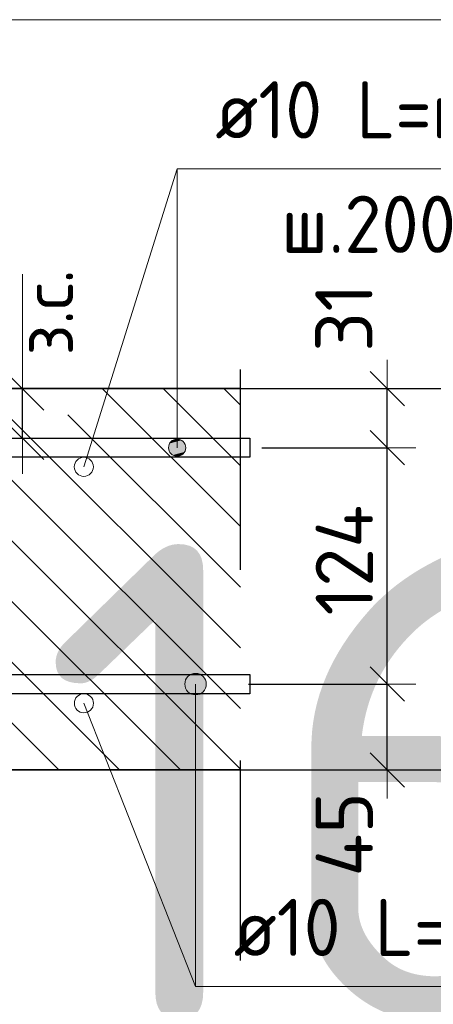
# Model space of a CAD drawing. Header units: metres. Extents: x -38 to 97, y -15 to 21.
# Tile 77 of 89: x 72.542 to 72.758, y 6.355 to 6.872. Entities that reach past the tile are written whole.
import ezdxf

# ---------------------------------------------------------------- set-up
doc = ezdxf.new("R2010")
doc.units = ezdxf.units.M
doc.header["$PDMODE"] = 65
doc.linetypes.add('______4', pattern=[0.135, 0.105, -0.03])
for name, color, linetype, lineweight in [('XR$3$Арм. стержнями верхней зоны', 180, 'Continuous', 35), ('XR$3$Арм. стержнями нижней зоны', 180, 'Continuous', 35), ('XR$3$Арм.стержн. Арматура края', 96, 'Continuous', 35), ('XR$3$Размерная линия (1)', 7, 'Continuous', 13), ('XR$3$Размерная линия_ общее', 7, 'Continuous', 13), ('XR$4$Текст_ примечание', 7, 'Continuous', 13)]:
    doc.layers.add(name, color=color, linetype=linetype, lineweight=lineweight)
doc.styles.add('ISOCPEUR', font='txt')
doc.dimstyles.new('DIMSTYLE_11', dxfattribs={"dimtxt": 0.033, "dimasz": 0.0375, "dimexe": 0, "dimexo": 0, "dimgap": 0.0165, "dimtad": 2, "dimdec": 0, "dimlfac": 1000, "dimrnd": 1, "dimzin": 12, "dimdsep": 46, "dimtxsty": 'ISOCPEUR', "dimblk1": 'ALL_ML_STRICH', "dimblk2": 'ALL_ML_STRICH', "dimsah": 1, "dimcen": 0, "dimclrd": 7, "dimclre": 256, "dimclrt": 7, "dimadec": 0, "dimazin": 0, "dimtfac": 1, "dimtdec": 0, "dimtix": 1, "dimtmove": 2, "dimatfit": 3, "dimfxl": 0, "dimtvp": 1.2, "dimtzin": 0, "dimlwd": 0, "dimlwe": -3, "dimarcsym": 0})
doc.dimstyles.new('DIMSTYLE_12', dxfattribs={"dimtxt": 0.03, "dimasz": 0.03, "dimexe": 0, "dimexo": 0, "dimgap": 0.015, "dimtad": 2, "dimdec": 0, "dimlfac": 1000, "dimrnd": 1, "dimzin": 12, "dimdsep": 46, "dimtxsty": 'ISOCPEUR', "dimblk1": 'ALL_ML_STRICH', "dimblk2": 'ALL_ML_STRICH', "dimsah": 1, "dimcen": 0, "dimclrd": 7, "dimclre": 256, "dimclrt": 7, "dimadec": 0, "dimazin": 0, "dimtfac": 1, "dimtdec": 0, "dimtix": 1, "dimtmove": 2, "dimatfit": 3, "dimfxl": 0, "dimtzin": 0, "dimlwd": 0, "dimlwe": -3, "dimarcsym": 0})
doc.dimstyles.new('DIMSTYLE_14', dxfattribs={"dimtxt": 0.03, "dimasz": 0.03, "dimexe": 0, "dimexo": 0, "dimgap": 0.015, "dimtad": 2, "dimdec": 0, "dimlfac": 1000, "dimrnd": 1, "dimzin": 12, "dimdsep": 46, "dimtxsty": 'ISOCPEUR', "dimblk1": 'ALL_ML_STRICH', "dimblk2": 'ALL_ML_STRICH', "dimsah": 1, "dimcen": 0, "dimclrd": 7, "dimclre": 256, "dimclrt": 7, "dimadec": 0, "dimazin": 0, "dimtfac": 1, "dimtdec": 0, "dimtix": 1, "dimtmove": 2, "dimatfit": 3, "dimfxl": 0, "dimtvp": 1.2, "dimtzin": 0, "dimlwd": 0, "dimlwe": -3, "dimarcsym": 0})
doc.dimstyles.new('DIMSTYLE_8', dxfattribs={"dimtxt": 0.033, "dimasz": 0.0375, "dimexe": 0, "dimexo": 0, "dimgap": 0.0165, "dimtad": 2, "dimdec": 0, "dimlfac": 1000, "dimrnd": 1, "dimzin": 12, "dimdsep": 46, "dimtxsty": 'ISOCPEUR', "dimblk1": 'ALL_ML_STRICH', "dimblk2": 'ALL_ML_STRICH', "dimsah": 1, "dimcen": 0, "dimclrd": 7, "dimclre": 256, "dimclrt": 7, "dimadec": 0, "dimazin": 0, "dimtfac": 1, "dimtdec": 0, "dimtix": 1, "dimtmove": 2, "dimatfit": 3, "dimfxl": 0, "dimtzin": 0, "dimlwd": 0, "dimlwe": -3, "dimarcsym": 0})

# ---------------------------------------------------------------- blocks, each defined once
blk = doc.blocks.new('ALL_ML_STRICH')
at = {"color": 0, "linetype": 'ByBlock', "lineweight": -2}
for p, q in [((0, -0.5), (0, 0.5)), ((-0.3, -0.3), (0.3, 0.3)), ((-1, 0), (0.5, 0))]:
    blk.add_line(p, q, dxfattribs=at)
blk = doc.blocks.new('*D72')
at = {"layer": 'DEFPOINTS', "color": 7, "linetype": 'Continuous', "lineweight": 13, "transparency": 33554687}
for p in [(72.63764, 6.67826), (72.63764, 6.47826), (72.80919, 6.47826)]:
    blk.add_point(p, dxfattribs=at)
at = {"layer": 'XR$3$Размерная линия_ общее', "color": 253, "linetype": 'Continuous', "lineweight": -2, "true_color": 0xa0a0a0, "transparency": 33554687}
for p, q in [((72.65764, 6.67826), (72.80919, 6.67826)), ((72.65764, 6.47826), (72.80919, 6.47826))]:
    blk.add_line(p, q, dxfattribs=at)
at = {"layer": 'XR$3$Размерная линия_ общее', "color": 7, "linetype": 'Continuous', "lineweight": -2, "transparency": 33554687}
blk.add_line((72.80919, 6.47826), (72.80919, 6.67826), dxfattribs=at)
at = {"layer": 'XR$3$Размерная линия_ общее', "color": 7, "linetype": 'Continuous', "lineweight": 13, "transparency": 33554687, "xscale": 0.0375, "yscale": 0.0375, "zscale": 0.0375}
for p, rotation in [((72.80919, 6.67826), 90), ((72.80919, 6.47826), 270)]:
    blk.add_blockref('ALL_ML_STRICH', p, dxfattribs=dict(at, rotation=rotation))
at = {"layer": 'XR$3$Размерная линия_ общее', "color": 7, "linetype": 'Continuous', "lineweight": 13, "transparency": 33554687, "insert": (72.78519, 6.57991), "char_height": 0.033, "width": 0.099, "attachment_point": 5, "rotation": 90, "style": 'ISOCPEUR'}
blk.add_mtext('\\A1;{200}', dxfattribs=at)
blk = doc.blocks.new('*D76')
at = {"layer": 'DEFPOINTS', "color": 7, "linetype": 'Continuous', "lineweight": 13, "transparency": 33554687}
for p in [(72.4853, 6.41826), (72.52526, 6.37826), (72.4853, 6.30302)]:
    blk.add_point(p, dxfattribs=at)
at = {"layer": 'XR$3$Размерная линия (1)', "color": 9, "linetype": 'Continuous', "lineweight": -2, "true_color": 0xc7c7c7, "transparency": 33554687}
for p, q in [((72.4853, 6.39826), (72.4853, 6.30302)), ((72.52526, 6.35826), (72.52526, 6.30302))]:
    blk.add_line(p, q, dxfattribs=at)
at = {"layer": 'XR$3$Размерная линия (1)', "color": 7, "linetype": 'Continuous', "lineweight": -2, "transparency": 33554687}
blk.add_line((72.4853, 6.30302), (72.52526, 6.30302), dxfattribs=at)
at = {"layer": 'XR$3$Размерная линия (1)', "color": 7, "linetype": 'Continuous', "lineweight": 13, "transparency": 33554687, "xscale": 0.03, "yscale": 0.03, "zscale": 0.03, "rotation": 180}
blk.add_blockref('ALL_ML_STRICH', (72.4853, 6.30302), dxfattribs=at)
at = {"layer": 'XR$3$Размерная линия (1)', "color": 7, "linetype": 'Continuous', "lineweight": 13, "transparency": 33554687, "xscale": 0.03, "yscale": 0.03, "zscale": 0.03}
blk.add_blockref('ALL_ML_STRICH', (72.52526, 6.30302), dxfattribs=at)
at = {"layer": 'XR$3$Размерная линия (1)', "color": 7, "linetype": 'Continuous', "lineweight": 13, "transparency": 33554687, "insert": (72.5656, 6.32522), "char_height": 0.03, "width": 0.06, "attachment_point": 5, "style": 'ISOCPEUR'}
blk.add_mtext('\\A1;{40}', dxfattribs=at)
blk = doc.blocks.new('*D143')
at = {"layer": 'DEFPOINTS', "color": 7, "linetype": 'Continuous', "lineweight": 13, "transparency": 33554687}
for p in [(72.50314, 6.67826), (72.50314, 6.65226), (72.54312, 6.65226)]:
    blk.add_point(p, dxfattribs=at)
at = {"layer": 'XR$3$Размерная линия_ общее', "color": 253, "linetype": 'Continuous', "lineweight": -2, "true_color": 0xa0a0a0, "transparency": 33554687}
for p, q in [((72.52314, 6.67826), (72.54312, 6.67826)), ((72.52314, 6.65226), (72.54312, 6.65226))]:
    blk.add_line(p, q, dxfattribs=at)
at = {"layer": 'XR$3$Размерная линия_ общее', "color": 7, "linetype": 'Continuous', "lineweight": -2, "transparency": 33554687}
blk.add_line((72.54312, 6.65226), (72.54312, 6.67826), dxfattribs=at)
at = {"layer": 'XR$3$Размерная линия_ общее', "color": 7, "linetype": 'Continuous', "lineweight": 13, "transparency": 33554687, "xscale": 0.0375, "yscale": 0.0375, "zscale": 0.0375}
for p, rotation in [((72.54312, 6.67826), 90), ((72.54312, 6.65226), 270)]:
    blk.add_blockref('ALL_ML_STRICH', p, dxfattribs=dict(at, rotation=rotation))
at = {"layer": 'XR$3$Размерная линия_ общее', "color": 7, "linetype": 'Continuous', "lineweight": 13, "transparency": 33554687, "insert": (72.54266, 6.69562), "char_height": 0.027, "width": 0.00135, "attachment_point": 1, "rotation": 90, "line_spacing_factor": 0.60241, "style": 'ISOCPEUR'}
blk.add_mtext('з.с.', dxfattribs=at)
at = {"layer": 'XR$3$Размерная линия_ общее', "color": 7, "linetype": 'Continuous', "lineweight": 13, "transparency": 33554687, "insert": (72.51912, 6.71598), "char_height": 0.033, "width": 0.066, "attachment_point": 5, "rotation": 90, "style": 'ISOCPEUR'}
blk.add_mtext('\\A1;{26}', dxfattribs=at)
blk = doc.blocks.new('*D204')
at = {"layer": 'DEFPOINTS', "color": 7, "linetype": 'Continuous', "lineweight": 13, "transparency": 33554687}
for p in [(72.64153, 6.52326), (72.65438, 6.47826), (72.73419, 6.47826)]:
    blk.add_point(p, dxfattribs=at)
at = {"layer": 'XR$3$Размерная линия (1)', "color": 9, "linetype": 'Continuous', "lineweight": -2, "true_color": 0xc7c7c7, "transparency": 33554687}
for p, q in [((72.66153, 6.52326), (72.73419, 6.52326)), ((72.67438, 6.47826), (72.73419, 6.47826))]:
    blk.add_line(p, q, dxfattribs=at)
at = {"layer": 'XR$3$Размерная линия (1)', "color": 7, "linetype": 'Continuous', "lineweight": -2, "transparency": 33554687}
blk.add_line((72.73419, 6.47826), (72.73419, 6.52326), dxfattribs=at)
at = {"layer": 'XR$3$Размерная линия (1)', "color": 7, "linetype": 'Continuous', "lineweight": 13, "transparency": 33554687, "xscale": 0.03, "yscale": 0.03, "zscale": 0.03}
for p, rotation in [((72.73419, 6.52326), 90), ((72.73419, 6.47826), 270)]:
    blk.add_blockref('ALL_ML_STRICH', p, dxfattribs=dict(at, rotation=rotation))
at = {"layer": 'XR$3$Размерная линия (1)', "color": 7, "linetype": 'Continuous', "lineweight": 13, "transparency": 33554687, "insert": (72.71168, 6.4445), "char_height": 0.03, "width": 0.06, "attachment_point": 5, "rotation": 90, "style": 'ISOCPEUR'}
blk.add_mtext('\\A1;{45}', dxfattribs=at)
blk = doc.blocks.new('*D205')
at = {"layer": 'DEFPOINTS', "color": 7, "linetype": 'Continuous', "lineweight": 13, "transparency": 33554687}
for p in [(72.64855, 6.64726), (72.64153, 6.52326), (72.73419, 6.52326)]:
    blk.add_point(p, dxfattribs=at)
at = {"layer": 'XR$3$Размерная линия (1)', "color": 9, "linetype": 'Continuous', "lineweight": -2, "true_color": 0xc7c7c7, "transparency": 33554687}
for p, q in [((72.66855, 6.64726), (72.73419, 6.64726)), ((72.66153, 6.52326), (72.73419, 6.52326))]:
    blk.add_line(p, q, dxfattribs=at)
at = {"layer": 'XR$3$Размерная линия (1)', "color": 7, "linetype": 'Continuous', "lineweight": -2, "transparency": 33554687}
blk.add_line((72.73419, 6.52326), (72.73419, 6.64726), dxfattribs=at)
at = {"layer": 'XR$3$Размерная линия (1)', "color": 7, "linetype": 'Continuous', "lineweight": 13, "transparency": 33554687, "xscale": 0.03, "yscale": 0.03, "zscale": 0.03}
for p, rotation in [((72.73419, 6.64726), 90), ((72.73419, 6.52326), 270)]:
    blk.add_blockref('ALL_ML_STRICH', p, dxfattribs=dict(at, rotation=rotation))
at = {"layer": 'XR$3$Размерная линия (1)', "color": 7, "linetype": 'Continuous', "lineweight": 13, "transparency": 33554687, "insert": (72.71169, 6.58826), "char_height": 0.03, "width": 0.09, "attachment_point": 5, "rotation": 90, "style": 'ISOCPEUR'}
blk.add_mtext('\\A1;{124}', dxfattribs=at)
blk = doc.blocks.new('*D206')
at = {"layer": 'DEFPOINTS', "color": 7, "linetype": 'Continuous', "lineweight": 13, "transparency": 33554687}
for p in [(72.63068, 6.67826), (72.64855, 6.64726), (72.73419, 6.64726)]:
    blk.add_point(p, dxfattribs=at)
at = {"layer": 'XR$3$Размерная линия (1)', "color": 9, "linetype": 'Continuous', "lineweight": -2, "true_color": 0xc7c7c7, "transparency": 33554687}
for p, q in [((72.65068, 6.67826), (72.73419, 6.67826)), ((72.66855, 6.64726), (72.73419, 6.64726))]:
    blk.add_line(p, q, dxfattribs=at)
at = {"layer": 'XR$3$Размерная линия (1)', "color": 7, "linetype": 'Continuous', "lineweight": -2, "transparency": 33554687}
blk.add_line((72.73419, 6.64726), (72.73419, 6.67826), dxfattribs=at)
at = {"layer": 'XR$3$Размерная линия (1)', "color": 7, "linetype": 'Continuous', "lineweight": 13, "transparency": 33554687, "xscale": 0.03, "yscale": 0.03, "zscale": 0.03}
for p, rotation in [((72.73419, 6.67826), 90), ((72.73419, 6.64726), 270)]:
    blk.add_blockref('ALL_ML_STRICH', p, dxfattribs=dict(at, rotation=rotation))
at = {"layer": 'XR$3$Размерная линия (1)', "color": 7, "linetype": 'Continuous', "lineweight": 13, "transparency": 33554687, "insert": (72.71145, 6.71555), "char_height": 0.03, "width": 0.06, "attachment_point": 5, "rotation": 90, "style": 'ISOCPEUR'}
blk.add_mtext('\\A1;{31}', dxfattribs=at)

msp = doc.modelspace()

# ---------------------------------------------------------------- hatches: boundary and pattern name
at = {"linetype": 'Continuous', "lineweight": 25, "transparency": 33554687}
h = msp.add_hatch(dxfattribs=at)
h.set_pattern_fill('__________540', scale=0.015, style=0, pattern_type=2)
h.set_pattern_definition([(135, (0, 0), (-0.031819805, -0.031819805), [0.4, -0.05, 0, -0.05]), (135, (-0.01591, -0.01591), (-0.031819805, -0.031819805), [0.8, -0.1, 0.1, -0.1])])
h.paths.add_polyline_path([(72.52526, 6.67826), (72.52526, 6.47826), (72.65723, 6.47826), (72.65723, 6.67826)], flags=0)
at = {"layer": 'XR$3$Арм. стержнями верхней зоны', "linetype": 'Continuous', "lineweight": 13, "transparency": 33554687}
for points in [[(72.62636, 6.65113), (72.62186, 6.65113), (72.62024, 6.64951)], [(72.62636, 6.65113), (72.62024, 6.64951), (72.62798, 6.64951)], [(72.62186, 6.65113), (72.62636, 6.65113), (72.62411, 6.65176)], [(72.62798, 6.64951), (72.62024, 6.64951), (72.61961, 6.64726)], [(72.62798, 6.64951), (72.61961, 6.64726), (72.6286, 6.64726)], [(72.6286, 6.64726), (72.61961, 6.64726), (72.62024, 6.64501)], [(72.6286, 6.64726), (72.62024, 6.64501), (72.62798, 6.64501)], [(72.62798, 6.64501), (72.62024, 6.64501), (72.62186, 6.64339)], [(72.62798, 6.64501), (72.62186, 6.64339), (72.62636, 6.64339)], [(72.62636, 6.64339), (72.62186, 6.64339), (72.62411, 6.64276)]]:
    msp.add_hatch(color=7, dxfattribs=at).paths.add_polyline_path(points)
at = {"layer": 'XR$3$Арм. стержнями нижней зоны', "linetype": 'Continuous', "lineweight": 13, "transparency": 33554687}
for points in [[(72.62893, 6.52607), (72.63861, 6.52607), (72.63658, 6.5281)], [(72.62893, 6.52607), (72.63658, 6.5281), (72.63096, 6.5281)], [(72.63096, 6.5281), (72.63658, 6.5281), (72.63377, 6.52888)], [(72.62815, 6.52326), (72.6394, 6.52326), (72.63861, 6.52607)], [(72.62815, 6.52326), (72.63861, 6.52607), (72.62893, 6.52607)], [(72.62893, 6.52045), (72.6394, 6.52326), (72.62815, 6.52326)], [(72.62893, 6.52045), (72.63861, 6.52045), (72.6394, 6.52326)], [(72.63096, 6.51842), (72.63861, 6.52045), (72.62893, 6.52045)], [(72.63096, 6.51842), (72.63658, 6.51842), (72.63861, 6.52045)], [(72.63658, 6.51842), (72.63096, 6.51842), (72.63377, 6.51763)]]:
    msp.add_hatch(color=7, dxfattribs=at).paths.add_polyline_path(points)

# ---------------------------------------------------------------- linework, layer by layer
at = {"color": 7, "linetype": 'Continuous', "lineweight": 13, "transparency": 33554687}
for p, q in [((72.57526, 6.63721), (72.62411, 6.79343)), ((72.54312, 6.67826), (72.54312, 6.73826)), ((72.5753, 6.51321), (72.63377, 6.36468))]:
    msp.add_line(p, q, dxfattribs=at)
at = {"color": 7, "linetype": '______4', "lineweight": 25, "transparency": 33554687}
msp.add_line((72.65723, 6.37826), (72.65723, 6.77826), dxfattribs=at)
at = {"color": 7, "linetype": 'Continuous', "lineweight": 35, "transparency": 33554687}
for p, q in [((72.65723, 6.67826), (72.52526, 6.67826)), ((72.52526, 6.47826), (72.65723, 6.47826))]:
    msp.add_line(p, q, dxfattribs=at)
at = {"color": 7, "linetype": 'Continuous', "lineweight": 13, "transparency": 33554687}
for centre in [(72.57526, 6.63721), (72.5753, 6.51321)]:
    msp.add_circle(centre, 0.005, dxfattribs=at)
at = {"layer": 'XR$3$Арм. стержнями верхней зоны', "color": 7, "linetype": 'Continuous', "lineweight": 13, "transparency": 33554687}
for p, q in [((72.62411, 6.79343), (72.85011, 6.79343)), ((72.62411, 6.79343), (72.62411, 6.64726)), ((72.62411, 6.65176), (72.62411, 6.65176)), ((72.61961, 6.64726), (72.61961, 6.64726)), ((72.6286, 6.64726), (72.6286, 6.64726)), ((72.62411, 6.64276), (72.62411, 6.64276))]:
    msp.add_line(p, q, dxfattribs=at)
at = {"layer": 'XR$3$Арм. стержнями верхней зоны', "color": 4, "linetype": 'Continuous', "lineweight": 25, "transparency": 33554687}
msp.add_lwpolyline([(72.30026, 6.65226), (72.66223, 6.65226), (72.66223, 6.64226), (72.30026, 6.64226), (72.30026, 6.65226)], dxfattribs=at)
at = {"layer": 'XR$3$Арм. стержнями верхней зоны', "color": 7, "linetype": 'Continuous', "lineweight": 13, "transparency": 33554687}
msp.add_circle((72.62411, 6.64726), 0.0045, dxfattribs=at)
at = {"layer": 'XR$3$Арм. стержнями нижней зоны', "color": 7, "linetype": 'Continuous', "lineweight": 13, "transparency": 33554687}
for p, q in [((72.63377, 6.52888), (72.63377, 6.52888)), ((72.62815, 6.52326), (72.62815, 6.52326)), ((72.63377, 6.36468), (72.63377, 6.52326)), ((72.6394, 6.52326), (72.6394, 6.52326)), ((72.63377, 6.51763), (72.63377, 6.51763)), ((72.63377, 6.36468), (72.85977, 6.36468))]:
    msp.add_line(p, q, dxfattribs=at)
at = {"layer": 'XR$3$Арм. стержнями нижней зоны', "color": 4, "linetype": 'Continuous', "lineweight": 25, "transparency": 33554687}
msp.add_lwpolyline([(72.30026, 6.52826), (72.66223, 6.52826), (72.66223, 6.51826), (72.30026, 6.51826), (72.30026, 6.52826)], dxfattribs=at)
at = {"layer": 'XR$3$Арм. стержнями нижней зоны', "color": 7, "linetype": 'Continuous', "lineweight": 13, "transparency": 33554687}
msp.add_circle((72.63377, 6.52326), 0.00563, dxfattribs=at)
at = {"layer": 'XR$3$Арм.стержн. Арматура края', "color": 4, "linetype": 'Continuous', "lineweight": 25, "transparency": 33554687}
for points in [[(72.33355, 6.65226), (72.66223, 6.65226), (72.66223, 6.64226)], [(72.66223, 6.64226), (72.33425, 6.64226)], [(72.33425, 6.52826), (72.66223, 6.52826), (72.66223, 6.51826), (72.33355, 6.51826)]]:
    msp.add_lwpolyline(points, dxfattribs=at)
at = {"layer": 'XR$4$Текст_ примечание', "color": 7, "linetype": 'Continuous', "lineweight": 13, "transparency": 33554687}
msp.add_line((86.41979, 6.87171), (67.91979, 6.87171), dxfattribs=at)

# ---------------------------------------------------------------- texts
at = {"layer": 'XR$3$Арм. стержнями верхней зоны', "color": 7, "linetype": 'Continuous', "lineweight": 25, "transparency": 33554687, "char_height": 0.03, "attachment_point": 7, "style": 'ISOCPEUR'}
for s, insert, width in [('\\W0.94;ø10 L=п.м.', (72.64411, 6.80943), 0.1999832), ('\\W0.95;ш.200 ', (72.6786, 6.74943), 0.1311997)]:
    msp.add_mtext(s, dxfattribs=dict(at, insert=insert, width=width))
at = {"layer": 'XR$3$Арм. стержнями нижней зоны', "color": 7, "linetype": 'Continuous', "lineweight": 25, "transparency": 33554687, "insert": (72.65377, 6.38068), "char_height": 0.03, "width": 0.1999832, "attachment_point": 7, "style": 'ISOCPEUR'}
msp.add_mtext('\\W0.94;ø10 L=п.м.', dxfattribs=at)
at = {"layer": 'XR$4$Текст_ примечание', "color": 7, "linetype": 'Continuous', "lineweight": 35, "transparency": 33554687, "insert": (70.35063, 6.34671), "char_height": 0.25, "width": 2.7437149, "attachment_point": 7, "style": 'ISOCPEUR'}
msp.add_mtext('\\W0.96;ГОСТ 34028-2016', dxfattribs=at)

# ---------------------------------------------------------------- dimensions: what is measured, and where the dimension line sits
at = {"layer": 'XR$3$Размерная линия (1)', "color": 7, "linetype": 'Continuous', "lineweight": 13, "transparency": 33554687}
for base, p1, p2, dimstyle, picture, middle in [((72.73419, 6.67826), (72.66855, 6.64726), (72.65068, 6.67826), 'DIMSTYLE_14', '*D206', (72.71145, 6.71555)), ((72.73419, 6.64726), (72.66153, 6.52326), (72.66855, 6.64726), 'DIMSTYLE_12', '*D205', (72.71169, 6.58826)), ((72.73419, 6.52326), (72.67438, 6.47826), (72.66153, 6.52326), 'DIMSTYLE_14', '*D204', (72.71168, 6.4445))]:
    dim = msp.add_linear_dim(base=base, p1=p1, p2=p2, angle=90, dimstyle=dimstyle, override={"dimpost": '<>', "dimclrd": 7, "dimclre": 9, "dimclrt": 7, "dimlwd": 0, "dimlwe": 65533}, dxfattribs=at)
    dim.commit()
    dim.dimension.update_dxf_attribs({"geometry": picture, "text_midpoint": middle, "dimtype": 160})
dim = msp.add_linear_dim(base=(72.52526, 6.30302), p1=(72.4853, 6.39826), p2=(72.52526, 6.35826), dimstyle='DIMSTYLE_14', override={"dimpost": '<>', "dimclrd": 7, "dimclre": 9, "dimclrt": 7, "dimlwd": 0, "dimlwe": 65533}, dxfattribs=at)
dim.commit()
dim.dimension.update_dxf_attribs({"geometry": '*D76', "text_midpoint": (72.5656, 6.32522), "dimtype": 160})
at = {"layer": 'XR$3$Размерная линия_ общее', "color": 7, "linetype": 'Continuous', "lineweight": 13, "transparency": 33554687}
dim = msp.add_linear_dim(base=(72.54312, 6.67826), p1=(72.52314, 6.65226), p2=(72.52314, 6.67826), angle=90, text='<>\\Xз.с.', dimstyle='DIMSTYLE_11', override={"dimpost": '<>', "dimclrd": 7, "dimclre": 253, "dimclrt": 7, "dimlwd": 0, "dimlwe": 65533}, dxfattribs=at)
dim.commit()
dim.dimension.update_dxf_attribs({"geometry": '*D143', "text_midpoint": (72.51912, 6.71598), "dimtype": 160})
dim = msp.add_linear_dim(base=(72.80919, 6.67826), p1=(72.65764, 6.47826), p2=(72.65764, 6.67826), angle=90, dimstyle='DIMSTYLE_8', override={"dimpost": '<>', "dimclrd": 7, "dimclre": 253, "dimclrt": 7, "dimlwd": 0, "dimlwe": 65533}, dxfattribs=at)
dim.commit()
dim.dimension.update_dxf_attribs({"geometry": '*D72', "text_midpoint": (72.78519, 6.57991), "dimtype": 160})

doc.saveas('drawing.dxf')
